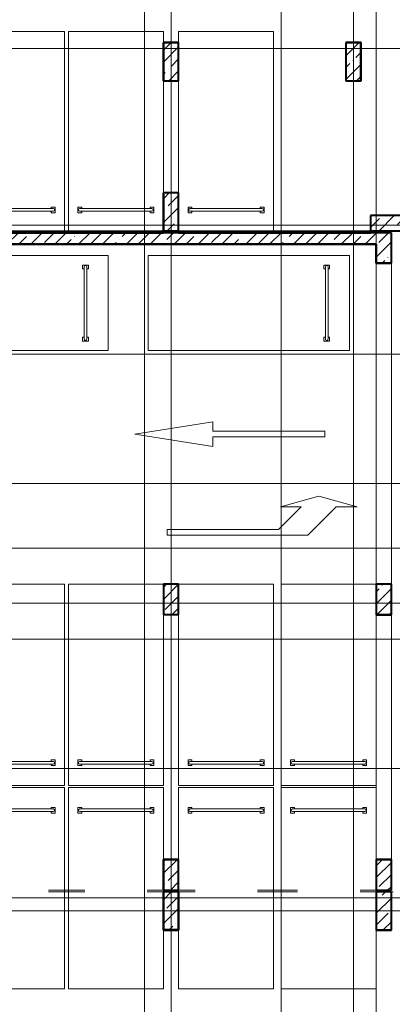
# Model space of a CAD drawing. Header units: millimetres. Extents: x 2069 to 83669, y 801 to 118701.
# Tile 88 of 145: x 46574 to 56382, y 37548 to 63460. Entities that reach past the tile are written whole.
import ezdxf

# ---------------------------------------------------------------- set-up
doc = ezdxf.new("R2010")
doc.units = ezdxf.units.MM
for name, pattern in [('ADSK_Линия сетки', [25, 20, -2.5, 0, -2.5]), ('ADSK_Линия сетки_2_', [25, 20, -2.5, 0, -2.5]), ('Штрихпунктир 15 х 2 х 2 мм', [19, 15, -2, 0, -2])]:
    doc.linetypes.add(name, pattern=pattern)
for name, color, linetype, lineweight in [('Несущие колонны', 7, 'Continuous', 18), ('Оси', 7, 'Continuous', 9), ('Парковка', 7, 'Continuous', 18), ('Перекрытия', 7, 'Continuous', 18), ('Стены разрез', 7, 'Continuous', 40)]:
    doc.layers.add(name, color=color, linetype=linetype, lineweight=lineweight)
pattern_1 = [(45, (0, 0), (-314.308964, 314.308964), []), (45, (314.3, 0), (-314.308964, 314.308964), [555.625, -111.125, 3.353, -107.772])]

# ---------------------------------------------------------------- blocks, each defined once
blk = doc.blocks.new('199_Парковочные места 3 класса и МГН - Средний класс-V16-Оборудование_B2_-11_400__На лист секция 6_-11_400')
at = {"layer": 'Парковка', "color": 253, "true_color": 0xaaaaaa}
for p, q in [((0, -300), (0, 0)), ((0, 0), (2500, 0)), ((2500, 0), (2500, -5300)), ((0, -4250), (0, -1300)), ((250, -4625), (250, -4775)), ((250, -4625), (350, -4625)), ((350, -4625), (350, -4665)), ((2150, -4625), (2150, -4665)), ((2150, -4625), (2250, -4625)), ((2250, -4625), (2250, -4775)), ((250, -4775), (350, -4775)), ((300, -4665), (2200, -4665)), ((300, -4735), (2200, -4735)), ((350, -4735), (350, -4775)), ((2150, -4735), (2150, -4775)), ((2150, -4775), (2250, -4775)), ((0, -5300), (0, -5250))]:
    blk.add_line(p, q, dxfattribs=at)
for centre, start, end in [((300, -4700), 90, 270), ((2200, -4700), 270, 90)]:
    blk.add_arc(centre, 35, start, end, dxfattribs=at)
blk = doc.blocks.new('199_Парковочные места 3 класса и МГН - Средний класс-V17-Оборудование_B2_-11_400__На лист секция 6_-11_400')
at = {"layer": 'Парковка', "color": 253, "true_color": 0xaaaaaa}
for p, q in [((0, -5300), (0, 0)), ((0, 0), (2500, 0)), ((2500, 0), (2500, -300)), ((2500, -1300), (2500, -4250)), ((250, -4625), (250, -4775)), ((250, -4625), (350, -4625)), ((350, -4625), (350, -4665)), ((2150, -4625), (2150, -4665)), ((2150, -4625), (2250, -4625)), ((2250, -4625), (2250, -4775)), ((250, -4775), (350, -4775)), ((300, -4665), (2200, -4665)), ((300, -4735), (2200, -4735)), ((350, -4735), (350, -4775)), ((2150, -4735), (2150, -4775)), ((2150, -4775), (2250, -4775)), ((2500, -5250), (2500, -5300))]:
    blk.add_line(p, q, dxfattribs=at)
for centre, start, end in [((300, -4700), 90, 270), ((2200, -4700), 270, 90)]:
    blk.add_arc(centre, 35, start, end, dxfattribs=at)
blk = doc.blocks.new('199_Парковочные места 3 класса и МГН - Средний класс-V18-Оборудование_B2_-11_400__На лист секция 6_-11_400')
at = {"layer": 'Парковка', "color": 253, "true_color": 0xaaaaaa}
for p, q in [((0, -5300), (0, 0)), ((0, 0), (2500, 0)), ((2500, 0), (2500, -5300)), ((250, -4625), (250, -4775)), ((250, -4625), (350, -4625)), ((350, -4625), (350, -4665)), ((2150, -4625), (2150, -4665)), ((2150, -4625), (2250, -4625)), ((2250, -4625), (2250, -4775)), ((250, -4775), (350, -4775)), ((300, -4665), (2200, -4665)), ((300, -4735), (2200, -4735)), ((350, -4735), (350, -4775)), ((2150, -4735), (2150, -4775)), ((2150, -4775), (2250, -4775))]:
    blk.add_line(p, q, dxfattribs=at)
for centre, start, end in [((300, -4700), 90, 270), ((2200, -4700), 270, 90)]:
    blk.add_arc(centre, 35, start, end, dxfattribs=at)
blk = doc.blocks.new('199_Парковочные места 3 класса и МГН - Средний класс-V20-Оборудование_B2_-11_400__На лист секция 6_-11_400')
at = {"layer": 'Парковка', "color": 253, "true_color": 0xaaaaaa}
for p, q in [((0, -5300), (0, 0)), ((0, 0), (2500, 0)), ((2500, -800), (2500, -5300)), ((250, -4625), (250, -4775)), ((250, -4625), (350, -4625)), ((350, -4625), (350, -4665)), ((2150, -4625), (2150, -4665)), ((2150, -4625), (2250, -4625)), ((2250, -4625), (2250, -4775)), ((250, -4775), (350, -4775)), ((300, -4665), (2200, -4665)), ((300, -4735), (2200, -4735)), ((350, -4735), (350, -4775)), ((2150, -4735), (2150, -4775)), ((2150, -4775), (2250, -4775)), ((2500, -5300), (0, -5300))]:
    blk.add_line(p, q, dxfattribs=at)
for centre, start, end in [((300, -4700), 90, 270), ((2200, -4700), 270, 90)]:
    blk.add_arc(centre, 35, start, end, dxfattribs=at)
blk = doc.blocks.new('199_Парковочные места 3 класса и МГН - Средний класс-V21-Оборудование_B2_-11_400__На лист секция 6_-11_400')
at = {"layer": 'Парковка', "color": 253, "true_color": 0xaaaaaa}
for p, q in [((0, 0), (2500, 0)), ((2500, 0), (2500, -5300)), ((0, -5300), (0, -800)), ((250, -4625), (250, -4775)), ((250, -4625), (350, -4625)), ((350, -4625), (350, -4665)), ((2150, -4625), (2150, -4665)), ((2150, -4625), (2250, -4625)), ((2250, -4625), (2250, -4775)), ((250, -4775), (350, -4775)), ((300, -4665), (2200, -4665)), ((300, -4735), (2200, -4735)), ((350, -4735), (350, -4775)), ((2150, -4735), (2150, -4775)), ((2150, -4775), (2250, -4775)), ((2500, -5300), (0, -5300))]:
    blk.add_line(p, q, dxfattribs=at)
for centre, start, end in [((300, -4700), 90, 270), ((2200, -4700), 270, 90)]:
    blk.add_arc(centre, 35, start, end, dxfattribs=at)
blk = doc.blocks.new('199_Парковочные места 3 класса и МГН - Малый класс-V10-Оборудование_B2_-11_400__На лист секция 6_-11_400')
at = {"layer": 'Парковка', "color": 253, "true_color": 0xaaaaaa}
for p, q in [((0, -5300), (0, 0)), ((0, 0), (2500, 0)), ((2500, 0), (2500, -5300)), ((250, -4625), (250, -4775)), ((250, -4625), (350, -4625)), ((350, -4625), (350, -4665)), ((2150, -4625), (2150, -4665)), ((2150, -4625), (2250, -4625)), ((2250, -4625), (2250, -4775)), ((250, -4775), (350, -4775)), ((300, -4665), (2200, -4665)), ((300, -4735), (2200, -4735)), ((350, -4735), (350, -4775)), ((2150, -4735), (2150, -4775)), ((2150, -4775), (2250, -4775)), ((2500, -5300), (0, -5300))]:
    blk.add_line(p, q, dxfattribs=at)
for centre, start, end in [((300, -4700), 90, 270), ((2200, -4700), 270, 90)]:
    blk.add_arc(centre, 35, start, end, dxfattribs=at)
blk = doc.blocks.new('199_Парковочные места 3 класса и МГН - Средний класс-V30-Оборудование_B2_-11_400__На лист секция 6_-11_400')
at = {"layer": 'Парковка', "color": 253, "true_color": 0xaaaaaa}
for p, q in [((2500, 5300), (0, 5300)), ((0, 5300), (0, 0)), ((2500, 3400), (2500, 5300)), ((250, 4775), (350, 4775)), ((250, 4625), (250, 4775)), ((300, 4735), (2200, 4735)), ((300, 4665), (2200, 4665)), ((350, 4735), (350, 4775)), ((350, 4625), (350, 4665)), ((2150, 4735), (2150, 4775)), ((2150, 4775), (2250, 4775)), ((2150, 4625), (2150, 4665)), ((2250, 4625), (2250, 4775)), ((250, 4625), (350, 4625)), ((2150, 4625), (2250, 4625)), ((2500, 2550), (2500, 2600)), ((2500, 0), (2500, 1550)), ((0, 0), (2500, 0))]:
    blk.add_line(p, q, dxfattribs=at)
for centre, start, end in [((300, 4700), 90, 270), ((2200, 4700), 270, 90)]:
    blk.add_arc(centre, 35, start, end, dxfattribs=at)
blk = doc.blocks.new('199_Парковочные места 3 класса и МГН - Средний класс-V31-Оборудование_B2_-11_400__На лист секция 6_-11_400')
at = {"layer": 'Парковка', "color": 253, "true_color": 0xaaaaaa}
for p, q in [((2500, 5300), (0, 5300)), ((0, 5300), (0, 3400)), ((2500, 0), (2500, 5300)), ((250, 4775), (350, 4775)), ((250, 4625), (250, 4775)), ((300, 4735), (2200, 4735)), ((300, 4665), (2200, 4665)), ((350, 4735), (350, 4775)), ((350, 4625), (350, 4665)), ((2150, 4735), (2150, 4775)), ((2150, 4775), (2250, 4775)), ((2150, 4625), (2150, 4665)), ((2250, 4625), (2250, 4775)), ((250, 4625), (350, 4625)), ((2150, 4625), (2250, 4625)), ((0, 2600), (0, 2550)), ((0, 1550), (0, 0)), ((0, 0), (2500, 0))]:
    blk.add_line(p, q, dxfattribs=at)
for centre, start, end in [((300, 4700), 90, 270), ((2200, 4700), 270, 90)]:
    blk.add_arc(centre, 35, start, end, dxfattribs=at)
blk = doc.blocks.new('199_Парковочные места 3 класса и МГН - Средний класс-5604842-Оборудование_B2_-11_400__На лист секция 6_-11_400')
at = {"layer": 'Парковка', "color": 253, "true_color": 0xaaaaaa}
for p, q in [((2500, 5300), (0, 5300)), ((0, 5300), (0, 0)), ((2500, 0), (2500, 5300)), ((250, 4775), (350, 4775)), ((250, 4625), (250, 4775)), ((300, 4735), (2200, 4735)), ((300, 4665), (2200, 4665)), ((350, 4735), (350, 4775)), ((350, 4625), (350, 4665)), ((2150, 4735), (2150, 4775)), ((2150, 4775), (2250, 4775)), ((2150, 4625), (2150, 4665)), ((2250, 4625), (2250, 4775)), ((250, 4625), (350, 4625)), ((2150, 4625), (2250, 4625)), ((0, 0), (2500, 0))]:
    blk.add_line(p, q, dxfattribs=at)
for centre, start, end in [((300, 4700), 90, 270), ((2200, 4700), 270, 90)]:
    blk.add_arc(centre, 35, start, end, dxfattribs=at)
blk = doc.blocks.new('199_Парковочные места 3 класса и МГН - Средний класс-V32-Оборудование_B2_-11_400__На лист секция 6_-11_400')
at = {"layer": 'Парковка', "color": 253, "true_color": 0xaaaaaa}
for p, q in [((2500, 5300), (0, 5300)), ((0, 5300), (0, 0)), ((2500, 3400), (2500, 5300)), ((250, 4775), (350, 4775)), ((250, 4625), (250, 4775)), ((300, 4735), (2200, 4735)), ((300, 4665), (2200, 4665)), ((350, 4735), (350, 4775)), ((350, 4625), (350, 4665)), ((2150, 4735), (2150, 4775)), ((2150, 4775), (2250, 4775)), ((2150, 4625), (2150, 4665)), ((2250, 4625), (2250, 4775)), ((250, 4625), (350, 4625)), ((2150, 4625), (2250, 4625)), ((2500, 2550), (2500, 2600)), ((2500, 0), (2500, 1550)), ((0, 0), (2500, 0))]:
    blk.add_line(p, q, dxfattribs=at)
for centre, start, end in [((300, 4700), 90, 270), ((2200, 4700), 270, 90)]:
    blk.add_arc(centre, 35, start, end, dxfattribs=at)
blk = doc.blocks.new('199_Парковочные места 3 класса и МГН - Малый класс-V7-Оборудование_B2_-11_400__На лист секция 6_-11_400')
at = {"layer": 'Парковка', "color": 253, "true_color": 0xaaaaaa}
for p, q in [((2500, 5300), (0, 5300)), ((0, 5300), (0, 0)), ((2500, 0), (2500, 5300)), ((250, 4775), (350, 4775)), ((250, 4625), (250, 4775)), ((300, 4735), (2200, 4735)), ((300, 4665), (2200, 4665)), ((350, 4735), (350, 4775)), ((350, 4625), (350, 4665)), ((2150, 4735), (2150, 4775)), ((2150, 4775), (2250, 4775)), ((2150, 4625), (2150, 4665)), ((2250, 4625), (2250, 4775)), ((250, 4625), (350, 4625)), ((2150, 4625), (2250, 4625)), ((0, 0), (2500, 0))]:
    blk.add_line(p, q, dxfattribs=at)
for centre, start, end in [((300, 4700), 90, 270), ((2200, 4700), 270, 90)]:
    blk.add_arc(centre, 35, start, end, dxfattribs=at)
blk = doc.blocks.new('199_Паркинг_Дорожная разметка - Стрелка_Прямое_Движение-4798525-Оборудование_B2_-11_400__На лист секция 6_-11_400')
at = {"layer": 'Парковка', "color": 253, "true_color": 0xaaaaaa}
for p, q in [((0, 2504), (-324, 450)), ((324, 450), (0, 2504)), ((-324, 450), (-75, 450)), ((-75, 450), (-75, -2500)), ((75, -2500), (75, 450)), ((75, 450), (324, 450)), ((-75, -2500), (75, -2500))]:
    blk.add_line(p, q, dxfattribs=at)
blk = doc.blocks.new('199_Паркинг_Дорожная разметка - Стрелка_Поворот-5482904-Оборудование_B2_-11_400__На лист секция 6_-11_400')
at = {"layer": 'Парковка', "color": 253, "true_color": 0xaaaaaa}
for p, q in [((-535, 2500), (-385, 2500)), ((-535, -1200), (-535, 2500)), ((-385, 2500), (-385, -430)), ((-385, -430), (215, -1030)), ((215, -480), (495, -1490)), ((215, -1030), (215, -480)), ((215, -1950), (-535, -1200)), ((495, -1490), (215, -2500)), ((215, -2500), (215, -1950))]:
    blk.add_line(p, q, dxfattribs=at)
blk = doc.blocks.new('135_SLK_GD_AR_rvt-1-Оборудование_B2_-11_400__На лист секция 6_-11_400')
at = {"layer": 'Перекрытия', "color": 253, "true_color": 0xaaaaaa}
for p, q in [((-13015610, -9232950), (-13007910, -9232950)), ((-13007510, -9232950), (-13002460, -9232950)), ((-13001910, -9242250), (-13001910, -9233800)), ((-13001910, -9249500), (-13001910, -9243050)), ((-13010934, -9250300), (-13009978, -9250300)), ((-13009978, -9250350), (-13010934, -9250350)), ((-13008334, -9250300), (-13007910, -9250300)), ((-13007910, -9250350), (-13008334, -9250350)), ((-13007510, -9250300), (-13007078, -9250300)), ((-13007078, -9250350), (-13007510, -9250350)), ((-13005434, -9250300), (-13004378, -9250300)), ((-13004378, -9250350), (-13005434, -9250350)), ((-13002734, -9250300), (-13002310, -9250300)), ((-13002310, -9250350), (-13002734, -9250350)), ((-13001860, -9250350), (-13001910, -9250350))]:
    blk.add_line(p, q, dxfattribs=at)
at = {"layer": 'Стены разрез', "color": 253, "true_color": 0xaaaaaa}
for p, q in [((-13007910, -9227998), (-13007912, -9227998)), ((-13007912, -9227998), (-13007912, -9229002)), ((-13007508, -9227998), (-13007910, -9227998)), ((-13007508, -9228000), (-13007508, -9227998)), ((-13007508, -9229002), (-13007508, -9228000)), ((-13003110, -9227998), (-13003112, -9227998)), ((-13003112, -9227998), (-13003112, -9229002)), ((-13002708, -9227998), (-13003110, -9227998)), ((-13002708, -9228000), (-13002708, -9227998)), ((-13002708, -9229002), (-13002708, -9228000)), ((-13007912, -9229002), (-13007910, -9229002)), ((-13007910, -9229002), (-13007510, -9229002)), ((-13007510, -9229002), (-13007508, -9229002)), ((-13003112, -9229002), (-13003110, -9229002)), ((-13003110, -9229002), (-13002710, -9229002)), ((-13002710, -9229002), (-13002708, -9229002)), ((-13007910, -9231948), (-13007912, -9231948)), ((-13007912, -9231948), (-13007912, -9232950)), ((-13007510, -9231948), (-13007910, -9231948)), ((-13007508, -9231948), (-13007510, -9231948)), ((-13007508, -9232950), (-13007508, -9231948)), ((-13002460, -9232548), (-13002462, -9232548)), ((-13002462, -9232548), (-13002462, -9232950)), ((-13001458, -9232548), (-13002460, -9232548)), ((-13007910, -9232998), (-13015610, -9232998)), ((-13015610, -9233000), (-13007910, -9233000)), ((-13007912, -9232950), (-13007910, -9232950)), ((-13007910, -9233000), (-13007910, -9232998)), ((-13007510, -9232950), (-13007508, -9232950)), ((-13002460, -9232998), (-13007510, -9232998)), ((-13007510, -9232998), (-13007510, -9233000)), ((-13007510, -9233000), (-13002460, -9233000)), ((-13002462, -9232950), (-13002460, -9232950)), ((-13002460, -9233000), (-13002460, -9232998)), ((-13030108, -9233302), (-13002312, -9233302)), ((-13002310, -9233300), (-13021310, -9233300)), ((-13002312, -9233302), (-13002312, -9233802)), ((-13002310, -9233302), (-13002310, -9233300)), ((-13002310, -9233800), (-13002310, -9233302)), ((-13002312, -9233802), (-13002310, -9233802)), ((-13001910, -9233800), (-13002310, -9233800)), ((-13002310, -9233802), (-13001910, -9233802)), ((-13001910, -9233802), (-13001910, -9233800)), ((-13002310, -9242248), (-13002312, -9242248)), ((-13002312, -9242248), (-13002312, -9243050)), ((-13001910, -9242248), (-13002310, -9242248)), ((-13001910, -9242250), (-13001910, -9242248)), ((-13002312, -9243050), (-13002312, -9243052)), ((-13002312, -9243052), (-13001910, -9243052)), ((-13001910, -9243052), (-13001910, -9243050)), ((-13007910, -9249498), (-13007912, -9249498)), ((-13007912, -9249498), (-13007912, -9250300)), ((-13007508, -9249498), (-13007910, -9249498)), ((-13007508, -9249500), (-13007508, -9249498)), ((-13007508, -9250300), (-13007508, -9249500)), ((-13002310, -9249498), (-13002312, -9249498)), ((-13002312, -9249498), (-13002312, -9250300)), ((-13001908, -9249498), (-13002310, -9249498)), ((-13001908, -9249500), (-13001908, -9249498)), ((-13001908, -9250300), (-13001908, -9249500)), ((-13007912, -9250300), (-13007910, -9250300)), ((-13007910, -9250350), (-13007912, -9250350)), ((-13007912, -9250350), (-13007912, -9251352)), ((-13007910, -9251350), (-13007910, -9250350)), ((-13007510, -9250300), (-13007508, -9250300)), ((-13007510, -9250350), (-13007510, -9251350)), ((-13007508, -9250350), (-13007510, -9250350)), ((-13007508, -9251352), (-13007508, -9250350)), ((-13002312, -9250300), (-13002310, -9250300)), ((-13002310, -9250350), (-13002312, -9250350)), ((-13002312, -9250350), (-13002312, -9251352)), ((-13001910, -9250300), (-13001908, -9250300)), ((-13001908, -9250350), (-13001910, -9250350)), ((-13001908, -9251352), (-13001908, -9250350)), ((-13007912, -9251352), (-13007910, -9251352)), ((-13007510, -9251350), (-13007910, -9251350)), ((-13007910, -9251352), (-13007510, -9251352)), ((-13007510, -9251352), (-13007508, -9251352)), ((-13002312, -9251352), (-13002310, -9251352)), ((-13002310, -9251352), (-13001910, -9251352)), ((-13001910, -9251352), (-13001908, -9251352))]:
    blk.add_line(p, q, dxfattribs=at)
at = {"layer": 'Парковка', "color": 253, "lineweight": 18, "true_color": 0xaaaaaa}
for name, p in [('199_Парковочные места 3 класса и МГН - Средний класс-V18-Оборудование_B2_-11_400__На лист секция 6_-11_400', (-13013010, -9227700)), ('199_Парковочные места 3 класса и МГН - Средний класс-V17-Оборудование_B2_-11_400__На лист секция 6_-11_400', (-13010410, -9227700)), ('199_Парковочные места 3 класса и МГН - Средний класс-V16-Оборудование_B2_-11_400__На лист секция 6_-11_400', (-13007510, -9227700)), ('199_Парковочные места 3 класса и МГН - Малый класс-V10-Оборудование_B2_-11_400__На лист секция 6_-11_400', (-13013010, -9242250)), ('199_Парковочные места 3 класса и МГН - Средний класс-V20-Оборудование_B2_-11_400__На лист секция 6_-11_400', (-13010410, -9242250)), ('199_Парковочные места 3 класса и МГН - Средний класс-V21-Оборудование_B2_-11_400__На лист секция 6_-11_400', (-13007510, -9242250)), ('199_Парковочные места 3 класса и МГН - Средний класс-V20-Оборудование_B2_-11_400__На лист секция 6_-11_400', (-13004810, -9242250)), ('199_Парковочные места 3 класса и МГН - Средний класс-5604842-Оборудование_B2_-11_400__На лист секция 6_-11_400', (-13013010, -9252900)), ('199_Парковочные места 3 класса и МГН - Средний класс-V32-Оборудование_B2_-11_400__На лист секция 6_-11_400', (-13010410, -9252900)), ('199_Парковочные места 3 класса и МГН - Средний класс-V31-Оборудование_B2_-11_400__На лист секция 6_-11_400', (-13007510, -9252900)), ('199_Парковочные места 3 класса и МГН - Средний класс-V30-Оборудование_B2_-11_400__На лист секция 6_-11_400', (-13004810, -9252900))]:
    blk.add_blockref(name, p, dxfattribs=at)
for name, p, rotation in [('199_Парковочные места 3 класса и МГН - Малый класс-V7-Оборудование_B2_-11_400__На лист секция 6_-11_400', (-13014660, -9233600), 270.0000000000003), ('199_Парковочные места 3 класса и МГН - Малый класс-V7-Оборудование_B2_-11_400__На лист секция 6_-11_400', (-13008310, -9233600), 270.0000000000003), ('199_Паркинг_Дорожная разметка - Стрелка_Прямое_Движение-4798525-Оборудование_B2_-11_400__На лист секция 6_-11_400', (-13006160, -9238300), 89.99999999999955), ('199_Паркинг_Дорожная разметка - Стрелка_Поворот-5482904-Оборудование_B2_-11_400__На лист секция 6_-11_400', (-13005310, -9240426), 89.99999999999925)]:
    blk.add_blockref(name, p, dxfattribs=dict(at, rotation=rotation))
blk = doc.blocks.new('Бетон-Прямоугольная-Колонна - CLM_Подземные этажи_В40-400х1000-V45-Оборудование_B2_-11_400__На лист секция 6_-11_400')
at = {"layer": 'Несущие колонны', "lineweight": 9, "true_color": 0xaaaaaa}
h = blk.add_hatch(dxfattribs=at)
h.set_pattern_fill('FP_8', color=253, style=0, pattern_type=2)
h.set_pattern_definition([(45, (13002109.66, 9250850.3), (-314.308964, 314.308964), []), (45, (13002423.97, 9250850.3), (-314.308964, 314.308964), [555.625, -111.125, 3.353, -107.772])])
h.paths.add_polyline_path([(-200, -500), (200, -500), (200, 500), (-200, 500), (-200, 84)])
at = {"layer": 'Несущие колонны', "color": 253, "lineweight": 40, "true_color": 0xaaaaaa}
for p, q in [((200, 500), (-200, 500)), ((-200, 500), (-200, -500)), ((200, -500), (200, 500)), ((-200, -500), (200, -500))]:
    blk.add_line(p, q, dxfattribs=at)
blk = doc.blocks.new('Бетон-Прямоугольная-Колонна - CLM_Подземные этажи_В40-400х1000-V62-Оборудование_B2_-11_400__На лист секция 6_-11_400')
at = {"layer": 'Несущие колонны', "lineweight": 9, "true_color": 0xaaaaaa}
h = blk.add_hatch(dxfattribs=at)
h.set_pattern_fill('FP_25', color=253, style=0, pattern_type=2)
h.set_pattern_definition([(225, (-13007709.66, -9232450.3), (314.308964, -314.308964), []), (225, (-13008023.97, -9232450.3), (314.308964, -314.308964), [555.625, -111.125, 3.353, -107.772])])
h.paths.add_polyline_path([(-200, 500), (-200, -500), (200, -500), (200, 500)])
at = {"layer": 'Несущие колонны', "color": 253, "lineweight": 40, "true_color": 0xaaaaaa}
for p, q in [((200, 500), (-200, 500)), ((-200, 500), (-200, -500)), ((200, -500), (200, 500)), ((-200, -500), (200, -500))]:
    blk.add_line(p, q, dxfattribs=at)
blk = doc.blocks.new('Бетон-Прямоугольная-Колонна - CLM_Подземные этажи_В40-400х1000-V70-Оборудование_B2_-11_400__На лист секция 6_-11_400')
at = {"layer": 'Несущие колонны', "lineweight": 9, "true_color": 0xaaaaaa}
h = blk.add_hatch(dxfattribs=at)
h.set_pattern_fill('FP_33', color=253, style=0, pattern_type=2)
h.set_pattern_definition([(225, (-13007709.66, -9228500.3), (314.308964, -314.308964), []), (225, (-13008023.97, -9228500.3), (314.308964, -314.308964), [555.625, -111.125, 3.353, -107.772])])
h.paths.add_polyline_path([(-6, 500), (-200, 500), (-200, -500), (200, -500), (200, 500)])
at = {"layer": 'Несущие колонны', "color": 253, "lineweight": 40, "true_color": 0xaaaaaa}
for p, q in [((200, 500), (-200, 500)), ((-200, 500), (-200, -500)), ((200, -500), (200, 500)), ((-200, -500), (200, -500))]:
    blk.add_line(p, q, dxfattribs=at)
blk = doc.blocks.new('Бетон-Прямоугольная-Колонна - CLM_Подземные этажи_В40-400х1000-V71-Оборудование_B2_-11_400__На лист секция 6_-11_400')
at = {"layer": 'Несущие колонны', "lineweight": 9, "true_color": 0xaaaaaa}
h = blk.add_hatch(dxfattribs=at)
h.set_pattern_fill('FP_35', color=253, style=0, pattern_type=2)
h.set_pattern_definition([(135, (-9232750.3, 13001959.66), (-314.308964, -314.308964), []), (135, (-9232750.3, 13002273.97), (-314.308964, -314.308964), [555.625, -111.125, 3.353, -107.772])])
h.paths.add_polyline_path([(200, -500), (200, 500), (-200, 500), (-200, -500)])
at = {"layer": 'Несущие колонны', "color": 253, "lineweight": 40, "true_color": 0xaaaaaa}
for p, q in [((200, 500), (-200, 500)), ((-200, 500), (-200, -500)), ((200, -500), (200, 500)), ((-200, -500), (200, -500))]:
    blk.add_line(p, q, dxfattribs=at)
blk = doc.blocks.new('Бетон-Прямоугольная-Колонна - CLM_Подземные этажи_В40-400х1000-V93-Оборудование_B2_-11_400__На лист секция 6_-11_400')
at = {"layer": 'Несущие колонны', "lineweight": 9, "true_color": 0xaaaaaa}
h = blk.add_hatch(dxfattribs=at)
h.set_pattern_fill('FP_57', color=253, style=0, pattern_type=2)
h.set_pattern_definition([(225, (-13002909.66, -9228500.3), (314.308964, -314.308964), []), (225, (-13003223.97, -9228500.3), (314.308964, -314.308964), [555.625, -111.125, 3.353, -107.772])])
h.paths.add_polyline_path([(-200, 500), (-200, -500), (200, -500), (200, 500)])
at = {"layer": 'Несущие колонны', "color": 253, "lineweight": 40, "true_color": 0xaaaaaa}
for p, q in [((200, 500), (-200, 500)), ((-200, 500), (-200, -500)), ((200, -500), (200, 500)), ((-200, -500), (200, -500))]:
    blk.add_line(p, q, dxfattribs=at)
blk = doc.blocks.new('135_SLK_GD_KR_rvt-1-Оборудование_B2_-11_400__На лист секция 6_-11_400')
at = {"layer": 'Несущие колонны', "lineweight": 9, "true_color": 0xaaaaaa}
h = blk.add_hatch(dxfattribs=at)
h.set_pattern_fill('FP_6', color=253, style=0, pattern_type=2)
h.set_pattern_definition(pattern_1)
h.paths.add_polyline_path([(-13007910, -9251350), (-13007510, -9251350), (-13007510, -9250350), (-13007910, -9250350), (-13007910, -9250766)])
at = {"layer": 'Несущие колонны', "color": 253, "lineweight": 40, "true_color": 0xaaaaaa}
for p, q in [((-13007510, -9250350), (-13007910, -9250350)), ((-13007910, -9250350), (-13007910, -9251350)), ((-13007510, -9251350), (-13007510, -9250350)), ((-13007910, -9251350), (-13007510, -9251350))]:
    blk.add_line(p, q, dxfattribs=at)
at = {"layer": 'Оси', "color": 254, "linetype": 'ADSK_Линия сетки_2_', "true_color": 0xe5e5e5}
for p, q in [((-13002910, -9175851), (-13002910, -9267232)), ((-13054512, -9242750), (-12976779, -9242750)), ((-13054512, -9250850), (-12976779, -9250850))]:
    blk.add_line(p, q, dxfattribs=at)
at = {"layer": 'Оси', "color": 254, "linetype": 'Штрихпунктир 15 х 2 х 2 мм', "true_color": 0xcccccc}
blk.add_line((-13054512, -9247100), (-12976779, -9247100), dxfattribs=at)
at = {"layer": 'Несущие колонны', "color": 253, "lineweight": 18, "true_color": 0xaaaaaa}
for name, p, rotation in [('Бетон-Прямоугольная-Колонна - CLM_Подземные этажи_В40-400х1000-V70-Оборудование_B2_-11_400__На лист секция 6_-11_400', (-13007710, -9228500), 180), ('Бетон-Прямоугольная-Колонна - CLM_Подземные этажи_В40-400х1000-V93-Оборудование_B2_-11_400__На лист секция 6_-11_400', (-13002910, -9228500), 180), ('Бетон-Прямоугольная-Колонна - CLM_Подземные этажи_В40-400х1000-V62-Оборудование_B2_-11_400__На лист секция 6_-11_400', (-13007710, -9232450), 180), ('Бетон-Прямоугольная-Колонна - CLM_Подземные этажи_В40-400х1000-V71-Оборудование_B2_-11_400__На лист секция 6_-11_400', (-13001960, -9232750), 270.0000000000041)]:
    blk.add_blockref(name, p, dxfattribs=dict(at, rotation=rotation))
blk.add_blockref('Бетон-Прямоугольная-Колонна - CLM_Подземные этажи_В40-400х1000-V45-Оборудование_B2_-11_400__На лист секция 6_-11_400', (-13002110, -9250850), dxfattribs=at)
blk = doc.blocks.new('Бетон-Прямоугольная-Колонна - CLM_Подземные этажи_В60-400х800-1513627-Оборудование_B2_-11_400__На лист секция 6_-11_400')
at = {"layer": 'Несущие колонны', "lineweight": 9, "true_color": 0xaaaaaa}
h = blk.add_hatch(dxfattribs=at)
h.set_pattern_fill('FP_60', color=253, style=0, pattern_type=2)
h.set_pattern_definition([(45, (13007709.66, 9242650.3), (-314.308964, 314.308964), []), (45, (13008023.97, 9242650.3), (-314.308964, 314.308964), [555.625, -111.125, 3.353, -107.772])])
h.paths.add_polyline_path([(200, -400), (200, 400), (-200, 400), (-200, -400), (6, -400)])
at = {"layer": 'Несущие колонны', "color": 253, "lineweight": 40, "true_color": 0xaaaaaa}
for p, q in [((200, 400), (-200, 400)), ((-200, 400), (-200, -400)), ((200, -400), (200, 400)), ((-200, -400), (200, -400))]:
    blk.add_line(p, q, dxfattribs=at)
blk = doc.blocks.new('Бетон-Прямоугольная-Колонна - CLM_Подземные этажи_В60-400х800-V99-Оборудование_B2_-11_400__На лист секция 6_-11_400')
at = {"layer": 'Несущие колонны', "lineweight": 9, "true_color": 0xaaaaaa}
h = blk.add_hatch(dxfattribs=at)
h.set_pattern_fill('FP_65', color=253, style=0, pattern_type=2)
h.set_pattern_definition([(45, (13007709.66, 9249900.3), (-314.308964, 314.308964), []), (45, (13008023.97, 9249900.3), (-314.308964, 314.308964), [555.625, -111.125, 3.353, -107.772])])
h.paths.add_polyline_path([(200, -400), (200, 400), (-200, 400), (-200, -400)])
at = {"layer": 'Несущие колонны', "color": 253, "lineweight": 40, "true_color": 0xaaaaaa}
for p, q in [((200, 400), (-200, 400)), ((-200, 400), (-200, -400)), ((200, -400), (200, 400)), ((-200, -400), (200, -400))]:
    blk.add_line(p, q, dxfattribs=at)
blk = doc.blocks.new('Бетон-Прямоугольная-Колонна - CLM_Подземные этажи_В60-400х800-1841768-Оборудование_B2_-11_400__На лист секция 6_-11_400')
at = {"layer": 'Несущие колонны', "lineweight": 9, "true_color": 0xaaaaaa}
h = blk.add_hatch(dxfattribs=at)
h.set_pattern_fill('FP_66', color=253, style=0, pattern_type=2)
h.set_pattern_definition([(45, (13002109.66, 9249900.3), (-314.308964, 314.308964), []), (45, (13002423.97, 9249900.3), (-314.308964, 314.308964), [555.625, -111.125, 3.353, -107.772])])
h.paths.add_polyline_path([(200, -400), (200, 400), (-200, 400), (-200, -400), (79, -400)])
at = {"layer": 'Несущие колонны', "color": 253, "lineweight": 40, "true_color": 0xaaaaaa}
for p, q in [((200, 400), (-200, 400)), ((-200, 400), (-200, -400)), ((200, -400), (200, 400)), ((-200, -400), (200, -400))]:
    blk.add_line(p, q, dxfattribs=at)
blk = doc.blocks.new('Бетон-Прямоугольная-Колонна - CLM_Подземные этажи_В60-400х800-V100-Оборудование_B2_-11_400__На лист секция 6_-11_400')
at = {"layer": 'Несущие колонны', "lineweight": 9, "true_color": 0xaaaaaa}
h = blk.add_hatch(dxfattribs=at)
h.set_pattern_fill('FP_67', color=253, style=0, pattern_type=2)
h.set_pattern_definition([(45, (13002109.66, 9242650.3), (-314.308964, 314.308964), []), (45, (13002423.97, 9242650.3), (-314.308964, 314.308964), [555.625, -111.125, 3.353, -107.772])])
h.paths.add_polyline_path([(200, -400), (200, 400), (-200, 400), (-200, -400), (79, -400)])
at = {"layer": 'Несущие колонны', "color": 253, "lineweight": 40, "true_color": 0xaaaaaa}
for p, q in [((200, 400), (-200, 400)), ((-200, 400), (-200, -400)), ((200, -400), (200, 400)), ((-200, -400), (200, -400))]:
    blk.add_line(p, q, dxfattribs=at)
blk = doc.blocks.new('135_SLK_K1-2-3_KR_rvt-1-Оборудование_B2_-11_400__На лист секция 6_-11_400')
at = {"layer": 'Несущие колонны', "lineweight": 9, "true_color": 0xaaaaaa}
h = blk.add_hatch(dxfattribs=at)
h.set_pattern_fill('FP_6', color=253, style=0, pattern_type=2)
h.set_pattern_definition(pattern_1)
h.paths.add_polyline_path([(-13002030, -9233800), (-13001910, -9233800), (-13001910, -9233000), (-13002310, -9233000), (-13002310, -9233800)])
at = {"layer": 'Стены разрез', "lineweight": 9, "true_color": 0xaaaaaa}
h = blk.add_hatch(dxfattribs=at)
h.set_pattern_fill('FP_6', color=253, style=0, pattern_type=2)
h.set_pattern_definition(pattern_1)
h.paths.add_polyline_path([(-13002310, -9233300), (-13002310, -9233000), (-13021310, -9233000), (-13021310, -9233300), (-13004299, -9233300)])
h.paths.add_polyline_path([(-13023710, -9233300), (-13023710, -9233000), (-13027360, -9233000), (-13027360, -9233300), (-13024722, -9233300)])
h.paths.add_polyline_path([(-13028560, -9233300), (-13028560, -9233000), (-13030110, -9233000), (-13030110, -9233300), (-13029261, -9233300)])
at = {"layer": 'Несущие колонны', "color": 253, "lineweight": 40, "true_color": 0xaaaaaa}
for p, q in [((-13001910, -9233000), (-13002310, -9233000)), ((-13001910, -9233800), (-13001910, -9233000)), ((-13002310, -9233300), (-13002310, -9233800)), ((-13002310, -9233800), (-13001910, -9233800))]:
    blk.add_line(p, q, dxfattribs=at)
at = {"layer": 'Стены разрез', "color": 253, "true_color": 0xaaaaaa}
for p, q in [((-13002310, -9233000), (-13021310, -9233000)), ((-13021310, -9233300), (-13002310, -9233300))]:
    blk.add_line(p, q, dxfattribs=at)
at = {"layer": 'Несущие колонны', "color": 254, "lineweight": 18, "true_color": 0xd4d4d4}
for name, p in [('Бетон-Прямоугольная-Колонна - CLM_Подземные этажи_В60-400х800-1513627-Оборудование_B2_-11_400__На лист секция 6_-11_400', (-13007710, -9242650)), ('Бетон-Прямоугольная-Колонна - CLM_Подземные этажи_В60-400х800-V100-Оборудование_B2_-11_400__На лист секция 6_-11_400', (-13002110, -9242650)), ('Бетон-Прямоугольная-Колонна - CLM_Подземные этажи_В60-400х800-V99-Оборудование_B2_-11_400__На лист секция 6_-11_400', (-13007710, -9249900)), ('Бетон-Прямоугольная-Колонна - CLM_Подземные этажи_В60-400х800-1841768-Оборудование_B2_-11_400__На лист секция 6_-11_400', (-13002110, -9249900))]:
    blk.add_blockref(name, p, dxfattribs=at)
blk = doc.blocks.new('A$C946fac60')
at = {"layer": 'Оси', "color": 253, "linetype": 'ADSK_Линия сетки', "true_color": 0xaaaaaa}
for p, q in [((46902.7, 800), (46902.7, 90869.8)), ((47602.7, 800), (47602.7, 90869.8)), ((50502.7, 800), (50502.7, 90869.8)), ((53002.7, 800), (53002.7, 90869.8)), ((78533.6, 39881.6), (800, 39881.6)), ((78533.6, 35231.6), (800, 35231.6)), ((78533.6, 31831.6), (800, 31831.6)), ((78533.6, 28431.6), (800, 28431.6)), ((78533.6, 26731.6), (800, 26731.6)), ((78533.6, 24331.6), (800, 24331.6)), ((78533.6, 20931.6), (800, 20931.6)), ((78533.6, 17531.6), (800, 17531.6)), ((78533.6, 17181.6), (800, 17181.6))]:
    blk.add_line(p, q, dxfattribs=at)
at = {"lineweight": 5}
for name in ['135_SLK_GD_KR_rvt-1-Оборудование_B2_-11_400__На лист секция 6_-11_400', '135_SLK_GD_AR_rvt-1-Оборудование_B2_-11_400__На лист секция 6_-11_400', '135_SLK_K1-2-3_KR_rvt-1-Оборудование_B2_-11_400__На лист секция 6_-11_400']:
    blk.add_blockref(name, (13055312.4, 9268031.9), dxfattribs=at)

msp = doc.modelspace()

# ---------------------------------------------------------------- block references
msp.add_blockref('A$C946fac60', (2954, 22822))

doc.saveas('drawing.dxf')
